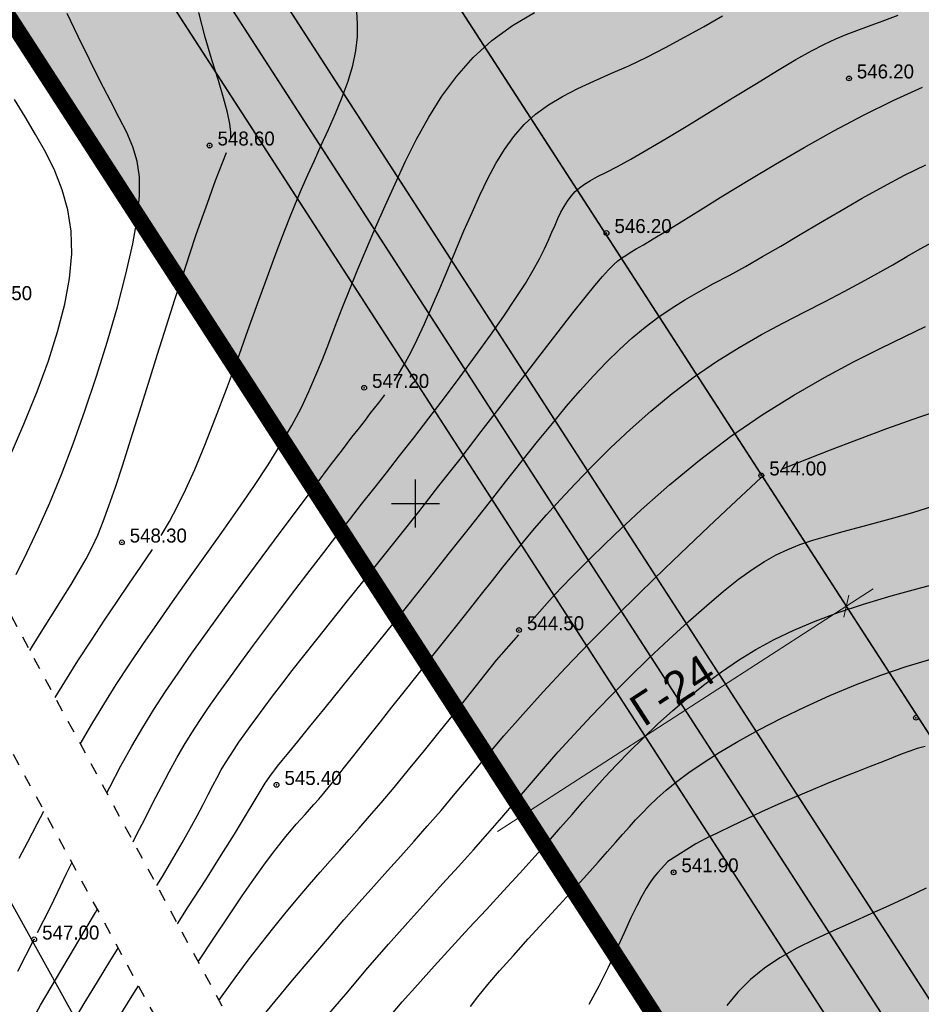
# Model space of a CAD drawing. Extents: x 0 to 370488, y 0 to 4202825.
# Tile 85 of 256: x 360125 to 360182, y 4200619 to 4200680. Entities that reach past the tile are written whole.
import ezdxf

# ---------------------------------------------------------------- set-up
doc = ezdxf.new("R2010")
doc.units = 0
doc.header["$LTSCALE"] = 0.5
doc.header["$MEASUREMENT"] = 0
doc.header["$PDMODE"] = 32
doc.header["$PDSIZE"] = 0.3
for name, pattern in [('CONTI', [0]), ('GOST2.303 6', [12, 8, -1.5, 1, -1.5]), ('STRIH_1', [3, 2, -1]), ('Д_ТРОТ_ТРУБА', [3, 1.5, -1.5])]:
    doc.linetypes.add(name, pattern=pattern)
for name, color, linetype in [('(004) Точки рельефа', 7, 'Continuous'), ('(014) Водопровод', 5, 'ИК_Водопровод -------в--------'), ('(025) Дорога', 7, 'Continuous'), ('GORIZDEFAULT', 32, 'CONTI'), ('PI_TTDEFAULT', 5, 'CONTI'), ('SETKR', 2, 'CONTI'), ('Штрих Стекло', 7, 'Continuous')]:
    doc.layers.add(name, color=color, linetype=linetype)
doc.layers.add('(032) Горизонтали утолщенные', color=32, linetype='Continuous', lineweight=30)
doc.layers.add('.', color=7, linetype='Continuous', lineweight=15)
doc.styles.add('D-431', font='txt')
doc.styles.add('saddenly', font='arial.ttf')
doc.styles.get("Standard").update_dxf_attribs({"font": 'isocpeur.ttf'})
doc.linetypes.add('ИК_Водопровод -------в--------', pattern='A,9,-0.6,["В",Standard,S=1.2,R=0,X=0,Y=-0.6],-1.2', length=10.8)
doc.dimstyles.new('КАТЯ 200-not_rotation', dxfattribs={"dimtxt": 2, "dimasz": 1, "dimexe": 2, "dimexo": 0, "dimgap": 0.5, "dimtad": 1, "dimdec": 0, "dimzin": 0, "dimdsep": 46, "dimtxsty": 'saddenly', "dimblk": 'OBLIQUE', "dimcen": 10, "dimdle": 2, "dimclrd": 18, "dimclre": 18, "dimclrt": 18, "dimadec": 0, "dimazin": 0, "dimtfac": 1, "dimtdec": 0, "dimtofl": 0, "dimtmove": 0, "dimatfit": 3, "dimfxl": 1, "dimtolj": 1, "dimtzin": 0, "dimlwd": 0, "dimlwe": 0, "dimarcsym": 0})

# ---------------------------------------------------------------- blocks, each defined once
blk = doc.blocks.new('_Oblique')
at = {"color": 0, "linetype": 'ByBlock', "lineweight": -2}
blk.add_line((-0.5, -0.5), (0.5, 0.5), dxfattribs=at)
blk = doc.blocks.new('*D371')
at = {"color": 18, "linetype": 'Continuous', "lineweight": 0, "transparency": 16777216}
for p, q in [((360176.972, 4200643.565), (360175.886, 4200645.245)), ((360155.139, 4200629.448), (360178.652, 4200644.651)), ((360156.818, 4200630.534), (360155.732, 4200632.214))]:
    blk.add_line(p, q, dxfattribs=at)
at = {"layer": 'Defpoints', "color": 0, "linetype": 'Continuous', "transparency": 16777216}
for p in [(360176.972, 4200643.565), (360176.972, 4200643.565), (360156.818, 4200630.534)]:
    blk.add_point(p, dxfattribs=at)
at = {"color": 18, "linetype": 'Continuous', "lineweight": 0, "transparency": 16777216}
for p, rotation in [((360176.972, 4200643.565), 32.88523568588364), ((360156.818, 4200630.534), 212.8852356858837)]:
    blk.add_blockref('_Oblique', p, dxfattribs=dict(at, rotation=rotation))
at = {"color": 18, "linetype": 'Continuous', "transparency": 16777216, "insert": (360166.079, 4200638.313), "char_height": 2, "attachment_point": 5, "rotation": 32.88524, "style": 'saddenly'}
blk.add_mtext('\\A1;{\\C1;Г-24}', dxfattribs=at)
blk = doc.blocks.new('BL_333')
at = {"color": 0}
for p, q in [((0, -1.5), (0, 1.5)), ((-1.5, 0), (1.5, 0))]:
    blk.add_line(p, q, dxfattribs=at)

msp = doc.modelspace()

# ---------------------------------------------------------------- hatches: boundary and pattern name
at = {"layer": '.', "ltscale": 0.149071}
h = msp.add_hatch(color=256, dxfattribs=at)
h.dxf.hatch_style = 1
h.set_gradient(color1=(51, 204, 0), color2=(51, 204, 0), tint=1)
edge = h.paths.add_edge_path()
edge.add_line((361134.955, 4200608.327), (360514.494, 4200266.411))
edge.add_arc((360509.185, 4200276.045), 11, 226.16627, 298.85775, ccw=False)
edge.add_line((360501.567, 4200268.11), (360238.667, 4200520.519))
edge.add_line((360238.667, 4200520.519), (360063.771, 4200791.021))
edge.add_line((360063.771, 4200791.021), (360055.869, 4200786.666))
edge.add_line((360055.869, 4200786.666), (360231.678, 4200514.752))
edge.add_line((360231.678, 4200514.752), (360505.949, 4200251.426))
edge.add_line((360505.949, 4200251.426), (361159.312, 4200611.473))
edge.add_line((361159.312, 4200611.473), (360747.942, 4201168.046))
edge.add_line((360747.942, 4201168.046), (360739.99, 4201163.663))
edge.add_line((360739.99, 4201163.663), (361138.492, 4200624.499))
edge.add_arc((361129.646, 4200617.961), 11, -61.14225, 36.46852, ccw=False)
h.paths.add_polyline_path([(360635.673, 4200691.995), (360780.102, 4200429.905), (360509.032, 4200280.542), (360483.33, 4200328.786), (360556.369, 4200368.228), (360581.78, 4200320.574), (360586.689, 4200323.322), (360558.05, 4200375.292), (360464.998, 4200324.014), (360283.729, 4200498.05)], flags=16)
edge = h.paths.add_edge_path(flags=17)
edge.add_line((361133.667, 4200620.933), (360949.42, 4200870.214))
edge.add_arc((360945.4, 4200867.242), 5, 36.46852, 118.85775)
edge.add_line((360942.986, 4200871.621), (360648.845, 4200709.53))
edge.add_arc((360651.259, 4200705.151), 5, 118.85775, 208.85775)
edge.add_line((360646.88, 4200702.738), (360795.17, 4200433.642))
edge.add_arc((360799.549, 4200436.055), 5, 208.85775, 298.85775)
edge.add_line((360801.962, 4200431.676), (361132.059, 4200613.582))
edge.add_arc((361129.646, 4200617.961), 5, 298.85775, 396.46852)
h.paths.add_polyline_path([(360656.693, 4200703.578), (360944.264, 4200862.049), (361123.713, 4200619.259), (360801.122, 4200441.489)], flags=16)
edge = h.paths.add_edge_path(flags=17)
edge.add_line((360789.915, 4200430.746), (360641.624, 4200699.842))
edge.add_arc((360637.246, 4200697.429), 5, 28.86341, 118.85775)
edge.add_line((360634.832, 4200701.808), (360274.624, 4200503.308))
edge.add_arc((360277.037, 4200498.929), 5, 118.85775, 226.16627)
edge.add_line((360273.574, 4200495.323), (360505.722, 4200272.438))
edge.add_arc((360509.185, 4200276.045), 5, 226.16627, 298.85775)
edge.add_line((360511.598, 4200271.666), (360519.249, 4200275.882))
edge.add_line((360519.249, 4200275.882), (360514.899, 4200283.761))
edge.add_line((360514.899, 4200283.761), (360520.166, 4200286.663))
edge.add_line((360520.166, 4200286.663), (360524.504, 4200278.777))
edge.add_line((360524.504, 4200278.777), (360787.949, 4200423.954))
edge.add_arc((360785.536, 4200428.333), 5, 298.85775, 388.85775)
edge = h.paths.add_edge_path()
edge.add_arc((360385.769, 4200927.93), 5, 28.85775, 118.85775)
edge.add_line((360383.356, 4200932.309), (360379.852, 4200930.379))
edge.add_line((360379.852, 4200930.379), (360528.625, 4200660.407))
edge.add_line((360528.625, 4200660.407), (360265.595, 4200515.46))
edge.add_line((360265.595, 4200515.46), (360250.316, 4200530.13))
edge.add_line((360250.316, 4200530.13), (360093.542, 4200772.602))
edge.add_line((360093.542, 4200772.602), (360090.338, 4200770.837))
edge.add_arc((360092.751, 4200766.458), 5, 118.85775, 212.88524)
edge.add_line((360088.552, 4200763.743), (360240.685, 4200528.449))
edge.add_line((360240.685, 4200528.449), (360243.327, 4200524.363))
edge.add_line((360243.327, 4200524.363), (360261.485, 4200506.929))
edge.add_arc((360264.948, 4200510.536), 5, 226.16627, 298.85775)
edge.add_line((360267.361, 4200506.157), (360536.472, 4200654.455))
edge.add_arc((360534.059, 4200658.834), 5, 298.85915, 388.85698)
edge.add_line((360538.438, 4200661.247), (360390.148, 4200930.343))
edge = h.paths.add_edge_path()
edge.add_arc((360751.558, 4201129.505), 5, 36.46939, 118.85775)
edge.add_line((360749.145, 4201133.884), (360745.026, 4201131.614))
edge.add_line((360745.026, 4201131.614), (360929.872, 4200881.521))
edge.add_line((360929.872, 4200881.521), (360645.109, 4200724.598))
edge.add_line((360645.109, 4200724.598), (360496.336, 4200994.569))
edge.add_line((360496.336, 4200994.569), (360492.833, 4200992.639))
edge.add_arc((360495.246, 4200988.26), 5, 118.85775, 208.85855)
edge.add_line((360490.867, 4200985.847), (360639.157, 4200716.751))
edge.add_arc((360643.536, 4200719.164), 5, 208.85775, 298.85137)
edge.add_line((360645.949, 4200714.785), (360938.218, 4200875.845))
edge.add_arc((360935.805, 4200880.224), 5, 298.85775, 396.46852)
edge.add_line((360939.826, 4200883.196), (360755.579, 4201132.477))
at = {"layer": '.', "linetype": 'Continuous', "transparency": 33554544}
h = msp.add_hatch(color=5, dxfattribs=at)
h.dxf.hatch_style = 1
h.set_gradient(color1=(255, 190, 168), color2=(255, 182, 158), one_color=1, tint=0.81)
h.paths.add_polyline_path([(360410.93, 4200568.146), (360483.144, 4200437.101), (360396.781, 4200389.509), (360283.729, 4200498.05)])
h.paths.add_polyline_path([(360410.93, 4200568.146), (360523.035, 4200629.923), (360595.249, 4200498.879), (360483.144, 4200437.101)])
h.paths.add_polyline_path([(360610.537, 4200507.303), (360707.887, 4200560.95), (360780.102, 4200429.905), (360682.751, 4200376.259)])
h.paths.add_polyline_path([(360523.035, 4200629.923), (360595.249, 4200498.879), (360707.887, 4200560.95), (360635.673, 4200691.995)])
h.paths.add_polyline_path([(360514.475, 4200454.367), (360610.537, 4200507.303), (360682.751, 4200376.259), (360587.16, 4200323.581), (360573.959, 4200346.423), (360572.21, 4200349.597)])
h.paths.add_polyline_path([(360396.781, 4200389.509), (360514.475, 4200454.367), (360558.05, 4200375.292), (360464.998, 4200324.014)])
h.paths.add_polyline_path([(360313.533, 4200712.716), (360385.747, 4200581.672), (360528.625, 4200660.407), (360456.411, 4200791.452)])
h.paths.add_polyline_path([(360313.533, 4200712.716), (360385.747, 4200581.672), (360265.595, 4200515.46), (360250.316, 4200530.13), (360179.882, 4200639.066)])
h.paths.add_polyline_path([(360241.318, 4200843.761), (360313.533, 4200712.716), (360456.411, 4200791.452), (360384.196, 4200922.496)])
h.paths.add_polyline_path([(360098.44, 4200765.026), (360241.318, 4200843.761), (360313.533, 4200712.716), (360179.882, 4200639.066)])
h.paths.add_polyline_path([(360698.638, 4200924.935), (360572.895, 4200855.642), (360500.68, 4200986.687), (360626.423, 4201055.98)])
h.paths.add_polyline_path([(360698.638, 4200924.935), (360626.423, 4201055.98), (360750.422, 4201124.312), (360840.147, 4201002.917)])
h.paths.add_polyline_path([(360698.638, 4200924.935), (360840.147, 4201002.917), (360929.872, 4200881.521), (360770.852, 4200793.891)])
h.paths.add_polyline_path([(360572.895, 4200855.642), (360698.638, 4200924.935), (360770.852, 4200793.891), (360645.109, 4200724.598)])
h.paths.add_polyline_path([(360872.618, 4200651.728), (361033.988, 4200740.654), (360944.264, 4200862.049), (360800.403, 4200782.772)])
h.paths.add_polyline_path([(360872.618, 4200651.728), (360944.832, 4200520.683), (361123.713, 4200619.259), (361033.988, 4200740.654)])
h.paths.add_polyline_path([(360872.618, 4200651.728), (360944.832, 4200520.683), (360801.122, 4200441.489), (360728.907, 4200572.533)])
h.paths.add_polyline_path([(360656.693, 4200703.578), (360800.403, 4200782.772), (360872.618, 4200651.728), (360728.907, 4200572.533)])
at = {"layer": 'Штрих Стекло', "linetype": 'Continuous'}
h = msp.add_hatch(color=5, dxfattribs=at)
h.dxf.hatch_style = 1
h.set_gradient(color1=(173, 173, 173), color2=(166, 166, 166), one_color=1, tint=0.65)
edge = h.paths.add_edge_path()
edge.add_line((360067.205, 4200806.615), (360049.645, 4200796.938))
edge.add_arc((360052.059, 4200792.559), 5, 32.88524, 118.85775, ccw=False)
edge.add_line((360056.257, 4200795.274), (360060.259, 4200789.085))
edge.add_line((360060.259, 4200789.085), (360069.039, 4200793.924))
edge.add_line((360069.039, 4200793.924), (360065.267, 4200799.758))
edge.add_arc((360069.63, 4200802.227), 5.014, 118.92591, 209.50369, ccw=False)
edge = h.paths.add_edge_path()
edge.add_line((360236.317, 4200517.23), (360498.797, 4200265.225))
edge.add_arc((360509.185, 4200276.045), 15, 226.16627, 298.85775)
edge.add_line((360516.425, 4200262.908), (361136.886, 4200604.824))
edge.add_arc((361129.646, 4200617.961), 15, 298.85775, 396.46852)
edge.add_line((361141.709, 4200626.877), (360736.189, 4201168.806))
edge.add_arc((360740.21, 4201171.777), 5, 118.85775, 216.46852, ccw=False)
edge.add_line((360737.797, 4201176.157), (360731.547, 4201172.713))
edge.add_line((360731.547, 4201172.713), (361139.296, 4200625.094))
edge.add_arc((361129.646, 4200617.961), 12, -61.14225, 36.46852, ccw=False)
edge.add_line((361135.438, 4200607.451), (360507.891, 4200266.197))
edge.add_line((360507.891, 4200266.197), (360237.512, 4200520.465))
edge.add_line((360237.512, 4200520.465), (360062.893, 4200790.537))
edge.add_line((360062.893, 4200790.537), (360060.259, 4200789.085))
edge.add_line((360060.259, 4200789.085), (360234.992, 4200518.836))
edge.add_arc((360242.55, 4200523.723), 9, 212.88524, 226.16627)
edge = h.paths.add_edge_path(flags=16)
edge.add_line((360274.624, 4200503.308), (360634.832, 4200701.808))
edge.add_arc((360637.246, 4200697.429), 5, 28.85775, 118.85775, ccw=False)
edge.add_line((360641.625, 4200699.842), (360789.915, 4200430.746))
edge.add_arc((360785.536, 4200428.333), 5, -61.14225, 28.85775, ccw=False)
edge.add_line((360787.949, 4200423.954), (360511.598, 4200271.666))
edge.add_arc((360509.185, 4200276.045), 5, 226.82384, 298.85775, ccw=False)
edge.add_line((360505.764, 4200272.399), (360273.569, 4200495.328))
edge.add_arc((360277.037, 4200498.929), 5, 118.85775, 226.07521, ccw=False)
h.paths.add_polyline_path([(360274.624, 4200503.308), (360631.329, 4200699.877), (360780.102, 4200429.905), (360509.832, 4200280.969)], flags=0)
edge = h.paths.add_edge_path(flags=16)
edge.add_line((360648.845, 4200709.53), (360942.986, 4200871.621))
edge.add_arc((360945.4, 4200867.242), 5, 36.46852, 118.85775, ccw=False)
edge.add_line((360949.42, 4200870.214), (361133.667, 4200620.933))
edge.add_arc((361129.646, 4200617.961), 5, -61.14225, 36.46852, ccw=False)
edge.add_line((361132.059, 4200613.582), (360801.962, 4200431.676))
edge.add_arc((360799.549, 4200436.055), 5, 208.85775, 298.85775, ccw=False)
edge.add_line((360795.17, 4200433.642), (360646.88, 4200702.738))
edge.add_arc((360651.259, 4200705.151), 5, 118.85775, 208.85775, ccw=False)
h.paths.add_polyline_path([(360652.349, 4200711.46), (360938.867, 4200869.351), (361123.713, 4200619.259), (360801.122, 4200441.489)], flags=0)
edge = h.paths.add_edge_path(flags=17)
edge.add_line((361139.296, 4200625.094), (360731.547, 4201172.713))
edge.add_line((360731.547, 4201172.713), (360723.659, 4201168.366))
edge.add_arc((360726.073, 4201163.987), 5, 36.46852, 118.85775, ccw=False)
edge.add_line((360730.093, 4201166.959), (360939.826, 4200883.196))
edge.add_arc((360935.805, 4200880.224), 5, -61.14225, 36.46852, ccw=False)
edge.add_line((360938.218, 4200875.845), (360645.95, 4200714.785))
edge.add_arc((360643.536, 4200719.164), 5, 208.85775, 298.85775, ccw=False)
edge.add_line((360639.157, 4200716.751), (360490.867, 4200985.847))
edge.add_arc((360495.246, 4200988.26), 5, 118.85775, 208.85775, ccw=False)
edge.add_line((360492.833, 4200992.639), (360478.82, 4200984.917))
edge.add_arc((360481.233, 4200980.538), 5, 28.85775, 118.85775, ccw=False)
edge.add_line((360485.612, 4200982.951), (360633.903, 4200713.855))
edge.add_arc((360629.523, 4200711.442), 5, -61.14225, 28.85552, ccw=False)
edge.add_line((360631.937, 4200707.063), (360550.485, 4200662.177))
edge.add_arc((360548.072, 4200666.557), 5, 208.85775, 298.85775, ccw=False)
edge.add_line((360543.693, 4200664.143), (360395.403, 4200933.239))
edge.add_arc((360399.782, 4200935.652), 5, 118.85775, 208.85775, ccw=False)
edge.add_line((360397.369, 4200940.032), (360749.145, 4201133.884))
edge.add_arc((360751.558, 4201129.505), 5, 36.46852, 118.85775, ccw=False)
edge.add_line((360755.579, 4201132.477), (360745.985, 4201145.458))
edge.add_arc((360741.964, 4201142.486), 5, -61.14225, 36.46852, ccw=False)
edge.add_line((360744.377, 4201138.107), (360086.378, 4200775.506))
edge.add_arc((360084.042, 4200779.927), 5, 212.88524, 297.85041, ccw=False)
edge.add_line((360079.844, 4200777.212), (360088.552, 4200763.743))
edge.add_arc((360092.751, 4200766.458), 5, 118.85775, 212.88524, ccw=False)
edge.add_line((360090.338, 4200770.837), (360383.356, 4200932.309))
edge.add_arc((360385.769, 4200927.93), 5, 28.85775, 118.85775, ccw=False)
edge.add_line((360390.148, 4200930.343), (360538.438, 4200661.248))
edge.add_arc((360534.059, 4200658.834), 5, -61.14225, 28.85775, ccw=False)
edge.add_line((360536.472, 4200654.455), (360267.361, 4200506.157))
edge.add_arc((360264.948, 4200510.536), 5, 226.16627, 298.85775, ccw=False)
edge.add_line((360261.485, 4200506.929), (360243.327, 4200524.363))
edge.add_line((360243.327, 4200524.363), (360069.039, 4200793.924))
edge.add_line((360069.039, 4200793.924), (360062.893, 4200790.537))
edge.add_line((360062.893, 4200790.537), (360237.512, 4200520.465))
edge.add_line((360237.512, 4200520.465), (360507.891, 4200266.197))
edge.add_line((360507.891, 4200266.197), (361135.438, 4200607.451))
edge.add_arc((361129.646, 4200617.961), 12, 298.85775, 396.46852)

# ---------------------------------------------------------------- linework, layer by layer
at = {"layer": '(014) Водопровод', "flags": 128}
msp.add_lwpolyline([(360036.438, 4200773.015), (360047.098, 4200750.311), (360089.76, 4200681.101), (360107.619, 4200655.796), (360141.826, 4200594.039), (360149.345, 4200579.998), (360206.507, 4200508.61), (360230.262, 4200479.387), (360306.281, 4200388.525), (360409.154, 4200291.553), (360456.114, 4200244.191), (360490.793, 4200199.337)], dxfattribs=at)
at = {"layer": '(025) Дорога', "linetype": 'Д_ТРОТ_ТРУБА', "flags": 128}
for points in [[(360044.195, 4200796.012), (360041.816, 4200791.773), (360042.358, 4200788.304), (360046.087, 4200780.21), (360059.012, 4200755.887), (360082.266, 4200713.415), (360119.837, 4200651.911), (360154.248, 4200588.273), (360168.952, 4200565.337), (360182.618, 4200547.766), (360213.043, 4200512.044), (360268.283, 4200446.262), (360308.926, 4200401.534), (360387.369, 4200322.593), (360428.116, 4200283.497), (360457.116, 4200256.42), (360464.886, 4200245.444), (360476.507, 4200228.263), (360489.06, 4200214.493), (360499.065, 4200202.984)], [(360034.859, 4200791.392), (360036.733, 4200790.501), (360038.761, 4200786.553), (360042.501, 4200778.433), (360055.492, 4200753.988), (360078.803, 4200711.411), (360116.369, 4200649.915), (360150.8, 4200586.24), (360165.682, 4200563.025), (360179.515, 4200545.24), (360209.989, 4200509.461), (360265.27, 4200443.63), (360306.026, 4200398.778), (360384.565, 4200319.74), (360425.367, 4200280.592), (360454.087, 4200253.775), (360461.596, 4200243.167), (360473.356, 4200225.782), (360486.072, 4200211.833), (360495.233, 4200201.295)]]:
    msp.add_lwpolyline(points, dxfattribs=at)
at = {"layer": '(032) Горизонтали утолщенные', "color": 32}
for points in [[(360134.08, 4200648, 548), (360134.6, 4200648.87, 548), (360135.11, 4200649.82, 548), (360135.63, 4200650.89, 548), (360136.18, 4200652.12, 548), (360136.82, 4200653.65, 548), (360137.48, 4200655.35, 548), (360138.17, 4200657.16, 548), (360138.85, 4200659, 548), (360139.51, 4200660.82, 548), (360140.13, 4200662.56, 548), (360140.71, 4200664.14, 548), (360141.22, 4200665.52, 548), (360141.67, 4200666.73, 548), (360142.09, 4200667.8, 548), (360142.49, 4200668.77, 548), (360142.87, 4200669.68, 548), (360143.26, 4200670.57, 548), (360143.67, 4200671.48, 548), (360144.1, 4200672.43, 548), (360144.56, 4200673.41, 548), (360145, 4200674.42, 548), (360145.41, 4200675.44, 548), (360145.78, 4200676.44, 548), (360146.07, 4200677.41, 548), (360146.27, 4200678.34, 548), (360146.37, 4200679.21, 548), (360146.38, 4200680.03, 548), (360146.33, 4200680.8, 548)], [(360133.813, 4200626.065, 546), (360134.16, 4200626.63, 546), (360134.82, 4200627.74, 546), (360135.4, 4200628.75, 546), (360135.9, 4200629.64, 546), (360136.33, 4200630.43, 546), (360136.7, 4200631.14, 546), (360137.02, 4200631.77, 546), (360137.32, 4200632.33, 546), (360137.58, 4200632.84, 546), (360137.84, 4200633.31, 546), (360138.1, 4200633.75, 546), (360138.37, 4200634.18, 546), (360138.64, 4200634.6, 546), (360138.95, 4200635.04, 546), (360139.28, 4200635.51, 546), (360139.65, 4200636.03, 546), (360140.06, 4200636.59, 546), (360140.53, 4200637.22, 546), (360141.05, 4200637.92, 546), (360141.64, 4200638.68, 546), (360142.29, 4200639.53, 546), (360143.02, 4200640.46, 546), (360143.82, 4200641.48, 546), (360144.71, 4200642.59, 546), (360145.67, 4200643.8, 546), (360146.71, 4200645.09, 546), (360147.81, 4200646.47, 546), (360148.98, 4200647.93, 546), (360150.2, 4200649.48, 546), (360151.47, 4200651.1, 546), (360152.79, 4200652.78, 546), (360154.12, 4200654.5, 546), (360155.43, 4200656.2, 546), (360156.69, 4200657.84, 546), (360157.87, 4200659.37, 546), (360158.94, 4200660.75, 546), (360159.86, 4200661.94, 546), (360160.62, 4200662.89, 546), (360161.23, 4200663.64, 546), (360161.71, 4200664.21, 546), (360162.09, 4200664.63, 546), (360162.41, 4200664.95, 546), (360162.67, 4200665.18, 546), (360162.92, 4200665.37, 546), (360163.16, 4200665.53, 546), (360163.45, 4200665.71, 546), (360163.81, 4200665.93, 546), (360164.27, 4200666.2, 546), (360164.88, 4200666.56, 546), (360165.65, 4200667.03, 546), (360166.63, 4200667.63, 546), (360167.84, 4200668.38, 546), (360169.25, 4200669.25, 546), (360170.82, 4200670.22, 546), (360172.53, 4200671.24, 546), (360174.33, 4200672.29, 546), (360176.18, 4200673.32, 546), (360178.05, 4200674.32, 546), (360179.91, 4200675.23, 546), (360181.74, 4200676.07, 546)], [(360173.01, 4200652.19, 544), (360174.6, 4200652.82, 544), (360175.98, 4200653.36, 544), (360177.64, 4200653.99, 544), (360179.5, 4200654.68, 544), (360181.51, 4200655.39, 544), (360183.59, 4200656.08, 544)], [(360140.16, 4200617.54, 544), (360141.21, 4200618.83, 544), (360142.31, 4200620.14, 544), (360143.41, 4200621.45, 544), (360144.49, 4200622.72, 544), (360145.52, 4200623.92, 544), (360146.48, 4200625.01, 544), (360147.39, 4200626.03, 544), (360148.25, 4200626.99, 544), (360149.09, 4200627.91, 544), (360149.91, 4200628.84, 544), (360150.74, 4200629.78, 544), (360151.6, 4200630.77, 544), (360152.49, 4200631.83, 544), (360153.44, 4200632.96, 544), (360154.45, 4200634.16, 544), (360155.54, 4200635.44, 544), (360156.72, 4200636.79, 544), (360158, 4200638.21, 544), (360159.4, 4200639.71, 544), (360160.9, 4200641.27, 544), (360162.48, 4200642.85, 544), (360164.07, 4200644.42, 544), (360165.61, 4200645.92, 544), (360167.06, 4200647.31, 544), (360168.35, 4200648.53, 544), (360169.43, 4200649.55, 544), (360171.65, 4200651.62, 544)], [(360127.439, 4200637.853, 548), (360128.04, 4200638.83, 548), (360128.87, 4200640.14, 548), (360129.71, 4200641.43, 548), (360130.54, 4200642.68, 548), (360131.33, 4200643.86, 548), (360132.06, 4200644.95, 548), (360132.83, 4200646.08, 548), (360133.53, 4200647.12, 548)], [(360181.9, 4200634.78, 542), (360181.41, 4200634.65, 542), (360180.94, 4200634.49, 542), (360180.46, 4200634.31, 542), (360179.9, 4200634.08, 542), (360179.24, 4200633.82, 542), (360178.47, 4200633.52, 542), (360177.63, 4200633.19, 542), (360176.71, 4200632.83, 542), (360175.74, 4200632.44, 542), (360174.74, 4200632.03, 542), (360173.71, 4200631.59, 542), (360172.69, 4200631.14, 542), (360171.67, 4200630.69, 542), (360170.7, 4200630.23, 542), (360169.78, 4200629.79, 542), (360168.93, 4200629.38, 542), (360168.18, 4200629.01, 542), (360167.55, 4200628.68, 542), (360165.79, 4200627.58, 542), (360165.17, 4200626.89, 542), (360165.03, 4200626.73, 542), (360164.86, 4200626.52, 542), (360164.67, 4200626.25, 542), (360164.44, 4200625.88, 542), (360164.17, 4200625.41, 542), (360163.85, 4200624.81, 542), (360163.48, 4200624.05, 542), (360163.06, 4200623.12, 542), (360162.58, 4200622.07, 542), (360162.06, 4200620.94, 542), (360161.48, 4200619.77, 542), (360160.86, 4200618.62, 542)], [(360121.19, 4200598.28, 546), (360121.74, 4200600.08, 546), (360122, 4200601.09, 546), (360122.32, 4200602.28, 546), (360122.69, 4200603.61, 546), (360123.1, 4200605.04, 546), (360123.55, 4200606.52, 546), (360124.04, 4200608.01, 546), (360124.57, 4200609.48, 546), (360125.13, 4200610.88, 546), (360125.73, 4200612.22, 546), (360126.36, 4200613.53, 546), (360127.03, 4200614.81, 546), (360127.73, 4200616.09, 546), (360128.48, 4200617.38, 546), (360129.26, 4200618.69, 546), (360130.09, 4200620.04, 546), (360130.93, 4200621.41, 546), (360131.386, 4200622.144, 546)]]:
    msp.add_polyline3d(points, dxfattribs=at)
at = {"ltscale": 0.149071, "const_width": 0.1}
for points in [[(359943.476, 4200738.432), (360053.157, 4200798.874, -0.393772), (360059.769, 4200797.209), (360238.667, 4200520.519), (360501.567, 4200268.11, 0.328259), (360514.494, 4200266.411), (361134.955, 4200608.327, 0.453677), (361138.492, 4200624.499), (360736.189, 4201168.806, -0.453677), (360737.797, 4201176.157), (360868.753, 4201248.322)], [(360390.148, 4200930.343), (360538.438, 4200661.248, -0.414214), (360536.472, 4200654.455), (360267.361, 4200506.157, -0.328259), (360261.485, 4200506.929), (360243.327, 4200524.363), (360088.552, 4200763.743)]]:
    msp.add_lwpolyline(points, format="xyb", dxfattribs=at)
for points in [[(360052.603, 4200791.717), (360231.678, 4200514.752), (360505.949, 4200251.426), (361159.312, 4200611.473), (360744.344, 4201172.914)], [(360098.44, 4200765.026), (360246.219, 4200536.466)]]:
    msp.add_lwpolyline(points, dxfattribs=at)
at = {"color": 1, "linetype": 'GOST2.303 6', "lineweight": 30, "const_width": 1.035}
msp.add_lwpolyline([(360055.869, 4200786.666), (360747.942, 4201168.046), (361159.312, 4200611.473), (360505.949, 4200251.426), (360231.678, 4200514.752)], close=True, dxfattribs=at)
at = {"color": 7, "linetype": 'STRIH_1', "ltscale": 2, "true_color": 0xffffff, "const_width": 0.1}
msp.add_lwpolyline([(360062.093, 4200799.14), (360240.997, 4200522.441), (360503.645, 4200270.274, 0.328259), (360513.046, 4200269.038), (361133.507, 4200610.954, 0.453677), (361136.08, 4200622.716), (360733.263, 4201167.717)], format="xyb", dxfattribs=at)
at = {"ltscale": 0.149071}
msp.add_lwpolyline([(360098.44, 4200765.026), (360250.316, 4200530.13), (360265.595, 4200515.46), (360528.625, 4200660.407), (360384.196, 4200922.496)], close=True, dxfattribs=at)
at = {"layer": 'GORIZDEFAULT', "color": 32}
for points in [[(360125.01, 4200645.54, 549), (360125.68, 4200646.91, 549), (360126.38, 4200648.41, 549), (360127.1, 4200650.03, 549), (360127.83, 4200651.8, 549), (360128.57, 4200653.72, 549), (360129.31, 4200655.79, 549), (360130.04, 4200657.96, 549), (360130.72, 4200660.15, 549), (360131.34, 4200662.31, 549), (360131.87, 4200664.36, 549), (360132.3, 4200666.25, 549), (360132.59, 4200667.91, 549), (360132.72, 4200669.28, 549), (360132.72, 4200670.44, 549), (360132.57, 4200671.43, 549), (360132.31, 4200672.33, 549), (360131.93, 4200673.22, 549), (360131.46, 4200674.15, 549), (360130.9, 4200675.21, 549), (360130.27, 4200676.44, 549), (360129.59, 4200677.8, 549), (360128.88, 4200679.24, 549), (360128.19, 4200680.68, 549)], [(360129.018, 4200634.933, 547.5), (360129.74, 4200636.17, 547.5), (360130.49, 4200637.41, 547.5), (360131.27, 4200638.65, 547.5), (360132.08, 4200639.9, 547.5), (360132.94, 4200641.17, 547.5), (360133.84, 4200642.48, 547.5), (360134.79, 4200643.84, 547.5), (360135.8, 4200645.26, 547.5), (360136.84, 4200646.71, 547.5), (360137.88, 4200648.18, 547.5), (360138.9, 4200649.64, 547.5), (360139.88, 4200651.06, 547.5), (360140.78, 4200652.42, 547.5), (360141.58, 4200653.7, 547.5), (360142.26, 4200654.88, 547.5), (360142.84, 4200655.97, 547.5), (360143.33, 4200657.01, 547.5), (360143.77, 4200658.02, 547.5), (360144.18, 4200659.02, 547.5), (360144.57, 4200660.04, 547.5), (360144.98, 4200661.1, 547.5), (360145.42, 4200662.23, 547.5), (360145.89, 4200663.42, 547.5), (360146.4, 4200664.66, 547.5), (360146.93, 4200665.95, 547.5), (360147.5, 4200667.28, 547.5), (360148.1, 4200668.64, 547.5), (360148.72, 4200670.02, 547.5), (360149.38, 4200671.42, 547.5), (360150.07, 4200672.81, 547.5), (360150.83, 4200674.18, 547.5), (360151.66, 4200675.5, 547.5), (360152.58, 4200676.75, 547.5), (360153.61, 4200677.92, 547.5), (360154.77, 4200678.98, 547.5), (360156.07, 4200679.92, 547.5), (360157.46, 4200680.74, 547.5)], [(360138.45, 4200672.85, 548.5), (360138.44, 4200673.24, 548.5), (360138.38, 4200673.77, 548.5), (360138.23, 4200674.47, 548.5), (360137.99, 4200675.39, 548.5), (360137.66, 4200676.49, 548.5), (360137.26, 4200677.78, 548.5), (360136.84, 4200679.2, 548.5), (360136.44, 4200680.73, 548.5)], [(360132.324, 4200628.818, 546.5), (360132.54, 4200629.25, 546.5), (360133.07, 4200630.28, 546.5), (360133.58, 4200631.3, 546.5), (360134.09, 4200632.28, 546.5), (360134.57, 4200633.2, 546.5), (360135.05, 4200634.06, 546.5), (360135.51, 4200634.86, 546.5), (360135.99, 4200635.63, 546.5), (360136.5, 4200636.41, 546.5), (360137.04, 4200637.21, 546.5), (360137.64, 4200638.07, 546.5), (360138.31, 4200639, 546.5), (360139.06, 4200640.03, 546.5), (360139.87, 4200641.13, 546.5), (360140.73, 4200642.29, 546.5), (360141.62, 4200643.47, 546.5), (360142.51, 4200644.66, 546.5), (360143.4, 4200645.82, 546.5), (360144.26, 4200646.93, 546.5), (360145.07, 4200647.98, 546.5), (360145.86, 4200648.98, 546.5), (360146.62, 4200649.95, 546.5), (360147.4, 4200650.92, 546.5), (360148.19, 4200651.92, 546.5), (360149.01, 4200652.98, 546.5), (360149.89, 4200654.11, 546.5), (360150.83, 4200655.33, 546.5), (360151.81, 4200656.61, 546.5), (360152.79, 4200657.93, 546.5), (360153.76, 4200659.25, 546.5), (360154.69, 4200660.53, 546.5), (360155.53, 4200661.73, 546.5), (360156.27, 4200662.82, 546.5), (360156.88, 4200663.78, 546.5), (360157.37, 4200664.61, 546.5), (360157.76, 4200665.32, 546.5), (360158.08, 4200665.95, 546.5), (360158.33, 4200666.49, 546.5), (360158.54, 4200666.98, 546.5), (360158.74, 4200667.43, 546.5), (360158.92, 4200667.84, 546.5), (360159.11, 4200668.23, 546.5), (360159.31, 4200668.59, 546.5), (360159.51, 4200668.93, 546.5), (360159.74, 4200669.24, 546.5), (360159.99, 4200669.52, 546.5), (360160.26, 4200669.77, 546.5), (360160.58, 4200669.99, 546.5), (360160.95, 4200670.22, 546.5), (360161.4, 4200670.46, 546.5), (360161.95, 4200670.75, 546.5), (360162.64, 4200671.1, 546.5), (360163.48, 4200671.56, 546.5), (360164.49, 4200672.14, 546.5), (360165.7, 4200672.85, 546.5), (360167.04, 4200673.67, 546.5), (360168.47, 4200674.54, 546.5), (360169.92, 4200675.44, 546.5), (360171.34, 4200676.3, 546.5), (360172.66, 4200677.1, 546.5), (360173.82, 4200677.79, 546.5), (360174.79, 4200678.34, 546.5), (360175.6, 4200678.76, 546.5), (360176.31, 4200679.09, 546.5), (360176.97, 4200679.37, 546.5), (360177.63, 4200679.62, 546.5), (360178.36, 4200679.89, 546.5), (360179.21, 4200680.2, 546.5), (360180.21, 4200680.58, 546.5)], [(360148.69, 4200657.68, 547), (360149.01, 4200658.2, 547), (360149.35, 4200658.8, 547), (360149.72, 4200659.49, 547), (360150.11, 4200660.27, 547), (360150.56, 4200661.24, 547), (360151.03, 4200662.31, 547), (360151.52, 4200663.46, 547), (360152.02, 4200664.65, 547), (360152.53, 4200665.86, 547), (360153.03, 4200667.06, 547), (360153.54, 4200668.21, 547), (360154.03, 4200669.31, 547), (360154.52, 4200670.34, 547), (360155.03, 4200671.29, 547), (360155.57, 4200672.17, 547), (360156.16, 4200672.98, 547), (360156.8, 4200673.72, 547), (360157.52, 4200674.37, 547), (360158.32, 4200674.96, 547), (360159.2, 4200675.48, 547), (360160.16, 4200675.97, 547), (360161.17, 4200676.43, 547), (360162.24, 4200676.91, 547), (360163.35, 4200677.4, 547), (360164.49, 4200677.95, 547), (360165.66, 4200678.55, 547), (360166.85, 4200679.19, 547), (360168.04, 4200679.85, 547), (360169.22, 4200680.52, 547)], [(360124.57, 4200652.84, 549.5), (360125.49, 4200654.96, 549.5), (360126.31, 4200657, 549.5), (360127.02, 4200658.92, 549.5), (360127.6, 4200660.75, 549.5), (360128.04, 4200662.47, 549.5), (360128.34, 4200664.09, 549.5), (360128.48, 4200665.62, 549.5), (360128.45, 4200667.05, 549.5), (360128.24, 4200668.38, 549.5), (360127.89, 4200669.64, 549.5), (360127.42, 4200670.83, 549.5), (360126.85, 4200671.98, 549.5), (360126.22, 4200673.09, 549.5), (360125.56, 4200674.2, 549.5), (360124.9, 4200675.3, 549.5)], [(360125.854, 4200640.783, 548.5), (360126.47, 4200641.77, 548.5), (360127.18, 4200642.9, 548.5), (360127.85, 4200643.97, 548.5), (360128.44, 4200644.93, 548.5), (360128.95, 4200645.77, 548.5), (360129.38, 4200646.53, 548.5), (360129.75, 4200647.26, 548.5), (360130.11, 4200648.02, 548.5), (360130.45, 4200648.86, 548.5), (360130.81, 4200649.85, 548.5), (360131.22, 4200651.02, 548.5), (360131.68, 4200652.42, 548.5), (360132.19, 4200654.02, 548.5), (360132.73, 4200655.74, 548.5), (360133.29, 4200657.53, 548.5), (360133.86, 4200659.34, 548.5), (360134.41, 4200661.11, 548.5), (360134.94, 4200662.77, 548.5), (360135.43, 4200664.28, 548.5), (360135.88, 4200665.63, 548.5), (360136.28, 4200666.83, 548.5), (360136.65, 4200667.89, 548.5), (360136.97, 4200668.8, 548.5), (360137.25, 4200669.57, 548.5), (360137.48, 4200670.21, 548.5), (360138.18, 4200671.97, 548.5)], [(360135.108, 4200623.669, 545.5), (360135.78, 4200624.73, 545.5), (360136.87, 4200626.43, 545.5), (360137.84, 4200627.97, 545.5), (360138.67, 4200629.28, 545.5), (360140.59, 4200632.48, 545.5), (360140.98, 4200633.05, 545.5), (360141.07, 4200633.16, 545.5), (360141.19, 4200633.31, 545.5), (360141.37, 4200633.54, 545.5), (360141.66, 4200633.9, 545.5), (360142.07, 4200634.4, 545.5), (360142.63, 4200635.1, 545.5), (360143.39, 4200636.03, 545.5), (360144.34, 4200637.2, 545.5), (360145.47, 4200638.59, 545.5), (360146.72, 4200640.14, 545.5), (360148.06, 4200641.8, 545.5), (360149.44, 4200643.51, 545.5), (360150.81, 4200645.23, 545.5), (360152.14, 4200646.9, 545.5), (360153.39, 4200648.48, 545.5), (360154.55, 4200649.96, 545.5), (360155.64, 4200651.35, 545.5), (360156.67, 4200652.66, 545.5), (360157.64, 4200653.88, 545.5), (360158.57, 4200655.01, 545.5), (360159.46, 4200656.08, 545.5), (360160.31, 4200657.07, 545.5), (360161.14, 4200657.99, 545.5), (360161.96, 4200658.84, 545.5), (360162.77, 4200659.63, 545.5), (360163.57, 4200660.36, 545.5), (360164.37, 4200661.03, 545.5), (360165.18, 4200661.64, 545.5), (360166.01, 4200662.21, 545.5), (360166.86, 4200662.74, 545.5), (360167.74, 4200663.25, 545.5), (360168.66, 4200663.76, 545.5), (360169.63, 4200664.28, 545.5), (360170.65, 4200664.84, 545.5), (360171.73, 4200665.45, 545.5), (360172.88, 4200666.11, 545.5), (360174.09, 4200666.83, 545.5), (360175.35, 4200667.58, 545.5), (360176.65, 4200668.35, 545.5), (360177.96, 4200669.11, 545.5), (360179.29, 4200669.85, 545.5), (360180.62, 4200670.55, 545.5), (360181.94, 4200671.2, 545.5)], [(360136.393, 4200621.294, 545), (360137.38, 4200622.78, 545), (360138.31, 4200624.17, 545), (360139.15, 4200625.42, 545), (360139.88, 4200626.47, 545), (360140.51, 4200627.35, 545), (360141.04, 4200628.07, 545), (360141.5, 4200628.66, 545), (360141.89, 4200629.15, 545), (360142.23, 4200629.56, 545), (360142.54, 4200629.91, 545), (360142.82, 4200630.23, 545), (360143.1, 4200630.53, 545), (360143.37, 4200630.83, 545), (360143.64, 4200631.14, 545), (360143.94, 4200631.48, 545), (360144.26, 4200631.86, 545), (360144.62, 4200632.3, 545), (360145.03, 4200632.8, 545), (360145.48, 4200633.37, 545), (360145.98, 4200634.01, 545), (360146.54, 4200634.71, 545), (360147.14, 4200635.49, 545), (360147.8, 4200636.33, 545), (360148.52, 4200637.24, 545), (360149.29, 4200638.21, 545), (360150.1, 4200639.23, 545), (360150.93, 4200640.27, 545), (360151.76, 4200641.32, 545), (360152.59, 4200642.36, 545), (360153.38, 4200643.36, 545), (360154.13, 4200644.31, 545), (360154.82, 4200645.18, 545), (360155.47, 4200646.01, 545), (360156.11, 4200646.8, 545), (360156.76, 4200647.6, 545), (360157.45, 4200648.42, 545), (360158.21, 4200649.28, 545), (360159.05, 4200650.22, 545), (360160.01, 4200651.24, 545), (360161.06, 4200652.34, 545), (360162.21, 4200653.47, 545), (360163.44, 4200654.63, 545), (360164.73, 4200655.77, 545), (360166.07, 4200656.88, 545), (360167.45, 4200657.92, 545), (360168.85, 4200658.88, 545), (360170.27, 4200659.76, 545), (360171.67, 4200660.57, 545), (360173.04, 4200661.31, 545), (360174.38, 4200662, 545), (360175.64, 4200662.65, 545), (360176.83, 4200663.26, 545), (360177.93, 4200663.85, 545), (360178.94, 4200664.41, 545), (360179.88, 4200664.94, 545), (360180.76, 4200665.45, 545), (360181.6, 4200665.93, 545), (360182.4, 4200666.37, 545)], [(360157.13, 4200642.51, 544.5), (360158.7, 4200644.28, 544.5), (360159.74, 4200645.35, 544.5), (360161.02, 4200646.63, 544.5), (360162.49, 4200648.06, 544.5), (360164.13, 4200649.59, 544.5), (360165.91, 4200651.16, 544.5), (360167.78, 4200652.71, 544.5), (360169.72, 4200654.19, 544.5), (360171.7, 4200655.55, 544.5), (360173.68, 4200656.78, 544.5), (360175.6, 4200657.88, 544.5), (360177.43, 4200658.86, 544.5), (360179.13, 4200659.72, 544.5), (360180.64, 4200660.46, 544.5), (360181.93, 4200661.08, 544.5)], [(360130.674, 4200631.87, 547), (360130.86, 4200632.23, 547), (360131.56, 4200633.57, 547), (360132.25, 4200634.8, 547), (360132.93, 4200635.97, 547), (360133.62, 4200637.09, 547), (360134.35, 4200638.22, 547), (360135.14, 4200639.38, 547), (360136, 4200640.62, 547), (360136.97, 4200641.97, 547), (360138.05, 4200643.46, 547), (360139.21, 4200645.04, 547), (360140.41, 4200646.66, 547), (360141.6, 4200648.26, 547), (360142.73, 4200649.79, 547), (360143.78, 4200651.18, 547), (360144.69, 4200652.39, 547), (360145.43, 4200653.36, 547), (360146.02, 4200654.14, 547), (360146.49, 4200654.74, 547), (360146.87, 4200655.22, 547), (360147.17, 4200655.62, 547), (360147.44, 4200655.96, 547), (360147.7, 4200656.3, 547), (360147.89, 4200656.54, 547), (360148.08, 4200656.8, 547)], [(360144.18, 4200617.58, 543.5), (360145.63, 4200619.28, 543.5), (360147.02, 4200620.91, 543.5), (360148.32, 4200622.4, 543.5), (360149.53, 4200623.76, 543.5), (360150.65, 4200625.01, 543.5), (360151.7, 4200626.17, 543.5), (360152.7, 4200627.27, 543.5), (360153.64, 4200628.31, 543.5), (360154.54, 4200629.33, 543.5), (360155.41, 4200630.33, 543.5), (360156.26, 4200631.33, 543.5), (360157.13, 4200632.35, 543.5), (360158.01, 4200633.38, 543.5), (360158.94, 4200634.44, 543.5), (360159.93, 4200635.53, 543.5), (360161, 4200636.67, 543.5), (360162.15, 4200637.87, 543.5), (360163.36, 4200639.08, 543.5), (360164.61, 4200640.3, 543.5), (360165.86, 4200641.47, 543.5), (360167.08, 4200642.59, 543.5), (360168.23, 4200643.61, 543.5), (360169.29, 4200644.5, 543.5), (360170.23, 4200645.25, 543.5), (360171.08, 4200645.86, 543.5), (360171.85, 4200646.37, 543.5), (360172.59, 4200646.78, 543.5), (360173.32, 4200647.12, 543.5), (360174.07, 4200647.42, 543.5), (360174.87, 4200647.69, 543.5), (360175.75, 4200647.95, 543.5), (360176.7, 4200648.21, 543.5), (360177.72, 4200648.49, 543.5), (360178.8, 4200648.78, 543.5), (360179.94, 4200649.09, 543.5), (360181.14, 4200649.44, 543.5), (360182.39, 4200649.82, 543.5)], [(360148.26, 4200617.73, 543), (360149.17, 4200618.78, 543), (360150.14, 4200619.88, 543), (360151.17, 4200621.02, 543), (360152.25, 4200622.21, 543), (360153.35, 4200623.4, 543), (360154.45, 4200624.58, 543), (360155.52, 4200625.74, 543), (360156.53, 4200626.85, 543), (360157.47, 4200627.88, 543), (360158.32, 4200628.83, 543), (360159.08, 4200629.71, 543), (360159.8, 4200630.53, 543), (360160.48, 4200631.32, 543), (360161.16, 4200632.08, 543), (360161.86, 4200632.85, 543), (360162.59, 4200633.64, 543), (360163.39, 4200634.47, 543), (360164.25, 4200635.31, 543), (360165.16, 4200636.17, 543), (360166.11, 4200637.03, 543), (360167.1, 4200637.87, 543), (360168.12, 4200638.69, 543), (360169.16, 4200639.46, 543), (360170.22, 4200640.18, 543), (360171.31, 4200640.85, 543), (360172.46, 4200641.47, 543), (360173.69, 4200642.07, 543), (360175.02, 4200642.63, 543), (360176.46, 4200643.17, 543), (360178.05, 4200643.7, 543), (360179.78, 4200644.21, 543), (360181.61, 4200644.71, 543), (360183.48, 4200645.19, 543)], [(360137.698, 4200618.88, 544.5), (360137.9, 4200619.17, 544.5), (360138.71, 4200620.3, 544.5), (360139.53, 4200621.39, 544.5), (360140.33, 4200622.44, 544.5), (360141.13, 4200623.45, 544.5), (360141.9, 4200624.4, 544.5), (360142.65, 4200625.3, 544.5), (360143.36, 4200626.14, 544.5), (360144.03, 4200626.91, 544.5), (360144.66, 4200627.62, 544.5), (360145.26, 4200628.29, 544.5), (360145.85, 4200628.96, 544.5), (360146.47, 4200629.66, 544.5), (360147.13, 4200630.41, 544.5), (360147.85, 4200631.25, 544.5), (360148.66, 4200632.22, 544.5), (360149.57, 4200633.32, 544.5), (360150.56, 4200634.53, 544.5), (360151.57, 4200635.78, 544.5), (360152.57, 4200637.02, 544.5), (360153.51, 4200638.21, 544.5), (360154.36, 4200639.28, 544.5), (360155.07, 4200640.18, 544.5), (360156.48, 4200641.77, 544.5)], [(360153.44, 4200618.49, 542.5), (360153.91, 4200619.1, 542.5), (360154.54, 4200619.87, 542.5), (360155.27, 4200620.73, 542.5), (360156.13, 4200621.69, 542.5), (360157.06, 4200622.73, 542.5), (360158.03, 4200623.79, 542.5), (360158.99, 4200624.85, 542.5), (360159.91, 4200625.85, 542.5), (360160.73, 4200626.75, 542.5), (360161.43, 4200627.53, 542.5), (360162.02, 4200628.2, 542.5), (360162.53, 4200628.77, 542.5), (360162.98, 4200629.28, 542.5), (360163.39, 4200629.74, 542.5), (360163.78, 4200630.18, 542.5), (360164.19, 4200630.61, 542.5), (360164.64, 4200631.07, 542.5), (360165.13, 4200631.54, 542.5), (360165.7, 4200632.05, 542.5), (360166.36, 4200632.59, 542.5), (360167.12, 4200633.16, 542.5), (360168, 4200633.76, 542.5), (360169.02, 4200634.41, 542.5), (360170.19, 4200635.1, 542.5), (360171.5, 4200635.82, 542.5), (360172.91, 4200636.55, 542.5), (360174.4, 4200637.27, 542.5), (360175.95, 4200637.97, 542.5), (360177.54, 4200638.63, 542.5), (360179.13, 4200639.24, 542.5), (360180.71, 4200639.78, 542.5), (360182.26, 4200640.25, 542.5)], [(360125.19, 4200627.78, 547.5), (360125.74, 4200628.81, 547.5), (360126.32, 4200629.93, 547.5), (360126.742, 4200630.733, 547.5)], [(360126.34, 4200623.14, 547), (360127.13, 4200624.68, 547), (360127.59, 4200625.64, 547), (360128.14, 4200626.78, 547), (360128.489, 4200627.501, 547)], [(360181.98, 4200625.91, 541.5), (360180.84, 4200625.37, 541.5), (360179.68, 4200624.83, 541.5), (360178.5, 4200624.29, 541.5), (360177.32, 4200623.76, 541.5), (360176.14, 4200623.23, 541.5), (360174.98, 4200622.7, 541.5), (360173.87, 4200622.14, 541.5), (360172.82, 4200621.54, 541.5), (360171.85, 4200620.89, 541.5), (360170.97, 4200620.18, 541.5), (360170.19, 4200619.39, 541.5), (360169.49, 4200618.55, 541.5)], [(360125.15, 4200616.08, 546.5), (360125.85, 4200617.36, 546.5), (360126.53, 4200618.58, 546.5), (360127.19, 4200619.7, 546.5), (360127.8, 4200620.74, 546.5), (360128.38, 4200621.71, 546.5), (360128.92, 4200622.63, 546.5), (360129.45, 4200623.51, 546.5), (360129.96, 4200624.39, 546.5), (360130.068, 4200624.581, 546.5)], [(360125.11, 4200620.72, 547), (360126.13, 4200622.72, 547)], [(360123.11, 4200597.7, 545.5), (360123.4, 4200598.46, 545.5), (360123.69, 4200599.23, 545.5), (360123.97, 4200600.04, 545.5), (360124.25, 4200600.9, 545.5), (360124.57, 4200601.96, 545.5), (360124.9, 4200603.09, 545.5), (360125.24, 4200604.27, 545.5), (360125.6, 4200605.49, 545.5), (360125.98, 4200606.71, 545.5), (360126.38, 4200607.92, 545.5), (360126.8, 4200609.09, 545.5), (360127.25, 4200610.22, 545.5), (360127.74, 4200611.32, 545.5), (360128.29, 4200612.43, 545.5), (360128.91, 4200613.59, 545.5), (360129.62, 4200614.83, 545.5), (360130.42, 4200616.18, 545.5), (360131.34, 4200617.68, 545.5), (360132.37, 4200619.34, 545.5), (360132.657, 4200619.793, 545.5)]]:
    msp.add_polyline3d(points, dxfattribs=at)
at = {"layer": 'PI_TTDEFAULT', "color": 5}
for p in [(360177.14, 4200676.61, 546.2), (360137.11, 4200672.41, 548.6), (360161.96, 4200666.93, 546.2), (360146.79, 4200657.24, 547.2), (360171.65, 4200651.75, 544), (360131.62, 4200647.56, 548.3), (360156.48, 4200642.07, 544.5), (360181.33, 4200636.58, 542.1), (360141.3, 4200632.38, 545.4), (360166.16, 4200626.9, 541.9), (360126.13, 4200622.7, 547)]:
    msp.add_point(p, dxfattribs=at)

# ---------------------------------------------------------------- block references
at = {"layer": 'SETKR', "color": 92}
msp.add_blockref('BL_333', (360150, 4200650), dxfattribs=at)

# ---------------------------------------------------------------- texts
at = {"layer": '(004) Точки рельефа', "style": 'D-431'}
for s, p in [('546.20', (360177.63, 4200676.61)), ('548.60', (360137.61, 4200672.41)), ('546.20', (360162.46, 4200666.93)), ('550.50', (360122.42, 4200662.73)), ('547.20', (360147.28, 4200657.23)), ('544.00', (360172.15, 4200651.75)), ('548.30', (360132.11, 4200647.55)), ('544.50', (360156.98, 4200642.06)), ('545.40', (360141.8, 4200632.37)), ('541.90', (360166.65, 4200626.9)), ('547.00', (360126.63, 4200622.69))]:
    msp.add_text(s, height=0.875, dxfattribs=at).set_placement(p)

# ---------------------------------------------------------------- dimensions: what is measured, and where the dimension line sits
at = {"color": 1, "linetype": 'Continuous'}
dim = msp.add_aligned_dim(p1=(360156.818, 4200630.534), p2=(360176.972, 4200643.565), distance=0, text='{\\C1;Г-24}', dimstyle='КАТЯ 200-not_rotation', dxfattribs=at)
dim.commit()
dim.dimension.update_dxf_attribs({"geometry": '*D371', "text_midpoint": (360166.079, 4200638.313)})

doc.saveas('drawing.dxf')
